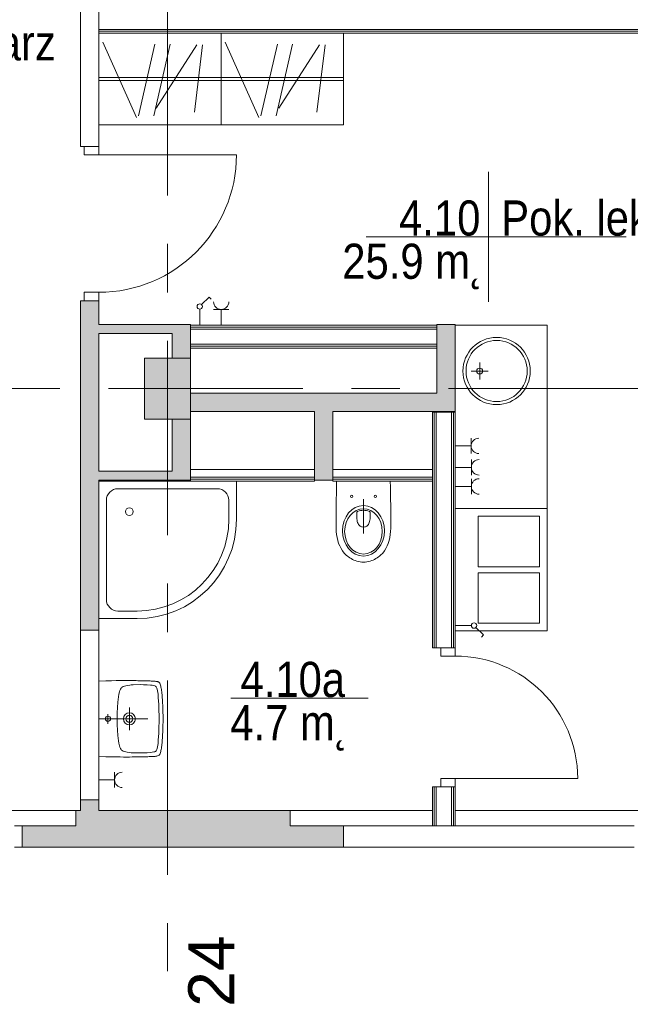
# Model space of a CAD drawing. Header units: centimetres. Extents: x -2424 to 1783, y 5 to 2907.
# Tile 54 of 99: x 491 to 890, y 6 to 650. Entities that reach past the tile are written whole.
import ezdxf

# ---------------------------------------------------------------- set-up
doc = ezdxf.new("R2010")
doc.units = ezdxf.units.CM
doc.linetypes.add('Oś', pattern=[222.25, 127, -31.75, 31.75, -31.75])
for name, color, linetype, lineweight in [('A-AREA-IDEN', 2, 'Continuous', 13), ('A-DETL-GENF', 92, 'Continuous', 9), ('A-DETL-MEDM', 33, 'Continuous', 13), ('A-DOOR', 31, 'Continuous', 13), ('A-WALL', 113, 'Continuous', 13), ('A-WALL-FNSH', 113, 'Continuous', 13), ('E-ELEC-EQPM', 71, 'Continuous', 9), ('I-FURN', 30, 'Continuous', 9), ('P-SANR-FIXT', 6, 'Continuous', 9), ('S-COLS', 52, 'Continuous', 13), ('S-GRID', 1, 'Continuous', 13), ('S-GRID-IDEN', 1, 'Continuous', 13)]:
    doc.layers.add(name, color=color, linetype=linetype, lineweight=lineweight)
doc.layers.add('A-WALL-PATT', color=111, linetype='Continuous', lineweight=13, plot=False)
doc.styles.add('Arial_11', font='arial.ttf', dxfattribs={"width": 0.85, "height": 23})
doc.styles.add('Arial_7', font='arial.ttf', dxfattribs={"height": 30})

msp = doc.modelspace()

# ---------------------------------------------------------------- hatches: boundary and pattern name
at = {"layer": 'S-COLS', "lineweight": 9}
msp.add_hatch(color=251, dxfattribs=at).paths.add_polyline_path([(602.38, 388.33), (602.38, 428.33), (572.38, 428.33), (572.38, 388.33)], flags=0)

# ---------------------------------------------------------------- linework, layer by layer
at = {"layer": 'A-AREA-IDEN', "color": 251, "lineweight": 9}
for p, q in [((797.11, 550.05), (797.11, 507.55)), ((806.86, 507.55), (717.11, 507.55)), ((717.11, 507.55), (887.11, 507.55)), ((797.11, 507.55), (797.11, 465.05)), ((718.52, 205.71), (628.77, 205.71))]:
    msp.add_line(p, q, dxfattribs=at)
at = {"layer": 'A-DETL-GENF', "color": 251, "lineweight": 9}
for p, q in [((532.88, 566.83), (542.38, 566.83)), ((532.88, 561.33), (532.88, 566.83)), ((542.38, 561.33), (532.88, 561.33)), ((542.38, 566.83), (542.38, 561.33)), ((532.88, 471.33), (542.38, 471.33)), ((532.88, 465.83), (532.88, 471.33)), ((542.38, 471.33), (542.38, 465.83)), ((542.38, 465.83), (532.88, 465.83)), ((775.38, 238.83), (765.88, 238.83)), ((765.88, 238.83), (765.88, 233.33)), ((775.38, 233.33), (775.38, 238.83)), ((765.88, 233.33), (775.38, 233.33)), ((775.38, 153.33), (765.88, 153.33)), ((765.88, 153.33), (765.88, 147.83)), ((775.38, 147.83), (775.38, 153.33)), ((765.88, 147.83), (775.38, 147.83))]:
    msp.add_line(p, q, dxfattribs=at)
at = {"layer": 'A-DETL-MEDM', "color": 251, "lineweight": 9}
for p, q in [((542.38, 566.83), (532.88, 566.83)), ((532.88, 566.83), (532.88, 561.33)), ((532.88, 561.33), (542.38, 561.33)), ((542.38, 561.33), (542.38, 566.83)), ((532.88, 471.33), (542.38, 471.33)), ((532.88, 465.83), (532.88, 471.33)), ((542.38, 471.33), (542.38, 465.83)), ((542.38, 465.83), (532.88, 465.83)), ((775.38, 238.83), (765.88, 238.83)), ((765.88, 238.83), (765.88, 233.33)), ((775.38, 233.33), (775.38, 238.83)), ((765.88, 233.33), (775.38, 233.33)), ((765.88, 153.33), (775.38, 153.33)), ((765.88, 147.83), (765.88, 153.33)), ((775.38, 153.33), (775.38, 147.83)), ((775.38, 147.83), (765.88, 147.83))]:
    msp.add_line(p, q, dxfattribs=at)
at = {"layer": 'A-DOOR', "color": 251, "lineweight": 9}
for p, q in [((542.38, 561.33), (632.38, 561.33)), ((775.38, 153.33), (855.38, 153.33))]:
    msp.add_line(p, q, dxfattribs=at)
for centre, radius, start, end in [((542.38, 561.33), 90, 270, 0), ((775.38, 153.33), 80, 0, 90)]:
    msp.add_arc(centre, radius, start, end, dxfattribs=at)
at = {"layer": 'A-WALL', "color": 251, "lineweight": 9}
for p, q in [((530.38, 657.83), (530.38, 566.83)), ((542.38, 566.83), (542.38, 657.83)), ((1207.38, 643.33), (542.38, 643.33)), ((1207.38, 642.08), (542.38, 642.08)), ((530.38, 566.83), (532.88, 566.83)), ((530.38, 465.83), (530.38, 250.33)), ((532.88, 465.83), (530.38, 465.83)), ((542.38, 450.33), (542.38, 465.83)), ((602.38, 450.33), (542.38, 450.33)), ((602.38, 428.33), (602.38, 450.33)), ((763.38, 448.58), (602.38, 448.58)), ((602.38, 447.33), (602.38, 437.33)), ((763.38, 447.33), (602.38, 447.33)), ((763.38, 450.33), (763.38, 405.33)), ((775.38, 450.33), (763.38, 450.33)), ((763.38, 437.33), (763.38, 447.33)), ((775.38, 393.33), (775.38, 450.33)), ((542.38, 354.33), (542.38, 444.33)), ((542.38, 444.33), (590.38, 444.33)), ((590.38, 444.33), (590.38, 428.33)), ((763.38, 437.33), (602.38, 437.33)), ((763.38, 436.08), (602.38, 436.08)), ((763.38, 405.33), (602.38, 405.33)), ((602.38, 393.33), (683.38, 393.33)), ((683.38, 393.33), (683.38, 348.33)), ((695.38, 348.33), (695.38, 393.33)), ((695.38, 393.33), (775.38, 393.33)), ((590.38, 388.33), (590.38, 354.33)), ((602.38, 348.33), (602.38, 388.33)), ((761.63, 238.83), (761.63, 392.83)), ((772.88, 392.83), (762.88, 392.83)), ((762.88, 238.83), (762.88, 392.83)), ((772.88, 238.83), (772.88, 392.83)), ((774.13, 238.83), (774.13, 392.83)), ((590.38, 354.33), (542.38, 354.33)), ((683.38, 355.33), (602.38, 355.33)), ((602.38, 355.33), (602.38, 350.33)), ((683.38, 350.33), (683.38, 355.33)), ((760.38, 355.33), (695.38, 355.33)), ((695.38, 355.33), (695.38, 350.33)), ((760.38, 350.33), (760.38, 355.33)), ((542.38, 250.33), (542.38, 348.33)), ((542.38, 348.33), (602.38, 348.33)), ((602.38, 350.33), (683.38, 350.33)), ((602.38, 349.08), (683.38, 349.08)), ((683.38, 348.33), (695.38, 348.33)), ((760.38, 350.33), (695.38, 350.33)), ((760.38, 349.08), (695.38, 349.08)), ((530.38, 250.33), (542.38, 250.33)), ((530.38, 250.33), (530.38, 139.33)), ((542.38, 139.33), (542.38, 250.33)), ((762.88, 238.83), (765.88, 238.83)), ((761.63, 122.33), (761.63, 147.83)), ((765.88, 147.83), (762.88, 147.83)), ((762.88, 122.33), (762.88, 147.83)), ((772.88, 122.33), (772.88, 147.83)), ((774.13, 122.33), (774.13, 147.83)), ((530.38, 139.33), (530.38, 132.33)), ((542.38, 139.33), (530.38, 139.33)), ((542.38, 132.33), (542.38, 139.33)), ((297.38, 132.33), (530.38, 132.33)), ((527.38, 132.33), (527.38, 122.33)), ((760.38, 132.33), (542.38, 132.33)), ((667.38, 122.33), (667.38, 132.33)), ((775.38, 132.33), (962.38, 132.33)), ((492.38, 122.33), (487.38, 122.33)), ((527.38, 122.33), (492.38, 122.33)), ((492.38, 122.33), (492.38, 108.33)), ((702.38, 122.33), (667.38, 122.33)), ((702.38, 108.33), (702.38, 122.33)), ((892.38, 122.33), (702.38, 122.33)), ((487.38, 108.33), (492.38, 108.33)), ((492.38, 108.33), (702.38, 108.33)), ((702.38, 108.33), (892.38, 108.33))]:
    msp.add_line(p, q, dxfattribs=at)
at = {"layer": 'A-WALL-FNSH', "color": 251, "lineweight": 9}
for p, q in [((542.38, 640.83), (1207.38, 640.83)), ((763.38, 449.83), (602.38, 449.83)), ((602.38, 449.83), (602.38, 447.33)), ((763.38, 447.33), (763.38, 449.83)), ((602.38, 437.33), (602.38, 434.83)), ((602.38, 434.83), (763.38, 434.83)), ((763.38, 434.83), (763.38, 437.33)), ((760.38, 392.83), (760.38, 238.83)), ((762.88, 392.83), (760.38, 392.83)), ((775.38, 392.83), (772.88, 392.83)), ((775.38, 238.83), (775.38, 392.83)), ((602.38, 350.33), (602.38, 347.83)), ((683.38, 347.83), (683.38, 350.33)), ((695.38, 350.33), (695.38, 347.83)), ((602.38, 347.83), (683.38, 347.83)), ((695.38, 347.83), (760.38, 347.83)), ((760.38, 238.83), (762.88, 238.83)), ((760.38, 147.83), (760.38, 122.33)), ((762.88, 147.83), (760.38, 147.83)), ((775.38, 122.33), (775.38, 147.83))]:
    msp.add_line(p, q, dxfattribs=at)
at = {"layer": 'A-WALL-PATT', "color": 251, "linetype": 'Continuous', "lineweight": 9, "extrusion": (0, 0, -1)}
for points in [[(-530.38, 250.33), (-542.38, 465.83), (-530.38, 465.83)], [(-542.38, 465.83), (-530.38, 250.33), (-542.38, 250.33)], [(-542.38, 444.33), (-590.38, 450.33), (-542.38, 450.33)], [(-590.38, 450.33), (-542.38, 444.33), (-590.38, 444.33)], [(-590.38, 428.33), (-602.38, 450.33), (-590.38, 450.33)], [(-602.38, 450.33), (-590.38, 428.33), (-596.02, 428.33)], [(-602.38, 450.33), (-596.02, 428.33), (-602.38, 428.33)], [(-763.38, 393.33), (-775.38, 450.33), (-763.38, 450.33)], [(-775.38, 450.33), (-763.38, 393.33), (-775.38, 393.33)], [(-602.38, 403.45), (-763.38, 393.33), (-602.38, 405.33)], [(-602.38, 405.33), (-763.38, 393.33), (-763.38, 405.33)], [(-763.38, 393.33), (-602.38, 403.45), (-602.38, 393.33)], [(-695.38, 348.33), (-683.38, 393.33), (-683.38, 348.33)], [(-683.38, 393.33), (-695.38, 348.33), (-695.38, 393.33)], [(-590.38, 354.33), (-602.38, 388.33), (-590.38, 388.33)], [(-602.38, 388.33), (-590.38, 354.33), (-590.38, 348.33)], [(-602.38, 388.33), (-590.38, 348.33), (-602.38, 348.33)], [(-542.38, 348.33), (-590.38, 354.33), (-542.38, 354.33)], [(-590.38, 354.33), (-542.38, 348.33), (-590.38, 348.33)], [(-530.38, 132.33), (-542.38, 139.33), (-530.38, 139.33)], [(-542.38, 139.33), (-530.38, 132.33), (-542.38, 132.33)], [(-527.38, 132.33), (-527.38, 108.33), (-667.38, 132.33)], [(-667.38, 132.33), (-527.38, 108.33), (-667.38, 108.33)], [(-492.38, 108.33), (-527.38, 122.33), (-492.38, 122.33)], [(-527.38, 122.33), (-492.38, 108.33), (-527.38, 108.33)], [(-667.38, 108.33), (-702.38, 122.33), (-667.38, 122.33)], [(-702.38, 122.33), (-667.38, 108.33), (-702.38, 108.33)]]:
    msp.add_solid(points, dxfattribs=at)
at = {"layer": 'A-WALL-PATT', "color": 251, "linetype": 'Continuous', "lineweight": 9}
msp.add_solid([(527.38, 108.33), (527.38, 132.33), (527.38, 122.33)], dxfattribs=at)
at = {"layer": 'E-ELEC-EQPM', "color": 251, "lineweight": 9}
for p, q in [((609.61, 463.31), (614.56, 468.25)), ((614.56, 468.25), (615.87, 466.94)), ((608.38, 460.33), (608.38, 449.83)), ((627.38, 460.16), (617.38, 460.16)), ((622.38, 460.16), (622.38, 449.83)), ((785.71, 365.83), (785.71, 375.83)), ((785.71, 370.83), (775.38, 370.83)), ((785.88, 351.75), (785.88, 361.91)), ((785.88, 356.83), (775.38, 356.83)), ((785.88, 339.25), (785.88, 349.41)), ((785.88, 344.33), (775.38, 344.33)), ((785.88, 253.33), (775.38, 253.33)), ((788.86, 252.09), (793.81, 247.15)), ((793.81, 247.15), (792.49, 245.83)), ((552.71, 147.33), (552.71, 157.33)), ((552.71, 152.33), (542.38, 152.33))]:
    msp.add_line(p, q, dxfattribs=at)
for centre in [(608.38, 462.07), (787.62, 253.33)]:
    msp.add_circle(centre, 1.75, dxfattribs=at)
for centre, radius, start, end in [((622.38, 465.16), 5, 180, 0), ((790.71, 370.83), 5, 90, 270), ((790.96, 356.83), 5.08, 90, 270), ((790.96, 344.33), 5.08, 90, 270), ((557.71, 152.33), 5, 90, 270)]:
    msp.add_arc(centre, radius, start, end, dxfattribs=at)
at = {"layer": 'I-FURN', "color": 251, "lineweight": 9}
for p, q in [((622.38, 640.83), (622.38, 580.83)), ((622.38, 580.83), (622.38, 640.83)), ((702.38, 640.83), (702.38, 580.83)), ((566.97, 585.64), (545.01, 634.97)), ((568.29, 586.89), (579.09, 633.66)), ((578.29, 586.89), (589.09, 633.66)), ((579.96, 591.84), (606.53, 633.13)), ((604.88, 589.13), (610.25, 633.13)), ((646.97, 585.64), (625.01, 634.97)), ((648.29, 586.89), (659.09, 633.66)), ((658.29, 586.89), (669.09, 633.66)), ((659.96, 591.84), (686.53, 633.13)), ((684.88, 589.13), (690.25, 633.13)), ((542.38, 611.83), (622.38, 611.83)), ((542.38, 609.83), (622.38, 609.83)), ((622.38, 611.83), (702.38, 611.83)), ((622.38, 609.83), (702.38, 609.83)), ((622.38, 580.83), (542.38, 580.83)), ((702.38, 580.83), (622.38, 580.83)), ((775.38, 449.83), (835.38, 449.83)), ((835.38, 449.83), (835.38, 249.83)), ((775.38, 392.83), (775.38, 393.33)), ((835.38, 249.83), (775.38, 249.83))]:
    msp.add_line(p, q, dxfattribs=at)
at = {"layer": 'P-SANR-FIXT', "color": 251, "lineweight": 9}
for p, q in [((791.31, 425.33), (791.31, 414.33)), ((785.81, 419.83), (796.81, 419.83)), ((542.38, 347.83), (602.38, 347.83)), ((554.88, 342.83), (619.88, 342.83)), ((632.38, 347.83), (632.38, 322.83)), ((697.73, 343.78), (697.66, 339.81)), ((697.83, 347.83), (697.73, 343.78)), ((733.02, 343.78), (732.92, 347.83)), ((733.07, 339.81), (733.02, 343.78)), ((547.38, 270.33), (547.38, 335.33)), ((627.38, 335.33), (627.38, 322.83)), ((697.61, 335.89), (697.58, 332.04)), ((697.66, 339.81), (697.61, 335.89)), ((715.38, 336.05), (715.38, 313.57)), ((733.12, 335.89), (733.07, 339.81)), ((733.17, 332.04), (733.12, 335.89)), ((697.58, 332.04), (697.56, 324.47)), ((712.48, 328.27), (713.44, 328.54)), ((713.44, 328.54), (714.4, 328.69)), ((714.4, 328.69), (715.36, 328.74)), ((715.36, 328.74), (716.35, 328.69)), ((716.35, 328.69), (717.31, 328.54)), ((717.31, 328.54), (718.27, 328.27)), ((733.2, 324.47), (733.17, 332.04)), ((835.38, 329.83), (775.38, 329.83)), ((835.38, 249.83), (835.38, 329.83)), ((697.56, 324.47), (697.56, 316.97)), ((710.93, 326.89), (710.95, 327.21)), ((710.93, 325.53), (710.93, 326.89)), ((710.97, 324.3), (710.93, 325.53)), ((710.95, 327.21), (711.1, 327.5)), ((711.05, 323.21), (710.97, 324.3)), ((711.17, 322.25), (711.05, 323.21)), ((711.1, 327.5), (711.29, 327.75)), ((711.34, 321.41), (711.17, 322.25)), ((711.29, 327.75), (711.54, 327.92)), ((711.54, 327.92), (712.48, 328.27)), ((718.27, 328.27), (719.21, 327.92)), ((719.21, 327.92), (719.46, 327.75)), ((719.56, 322.25), (719.41, 321.41)), ((719.46, 327.75), (719.66, 327.5)), ((719.68, 323.21), (719.56, 322.25)), ((719.66, 327.5), (719.78, 327.21)), ((719.78, 324.3), (719.68, 323.21)), ((719.78, 327.21), (719.83, 326.89)), ((719.83, 325.53), (719.78, 324.3)), ((719.83, 326.89), (719.83, 325.53)), ((733.2, 316.97), (733.2, 324.47)), ((830.38, 324.83), (790.38, 324.83)), ((790.38, 324.83), (790.38, 291.83)), ((830.38, 291.83), (830.38, 324.83)), ((697.56, 316.97), (697.63, 314.85)), ((711.57, 320.67), (711.34, 321.41)), ((711.84, 320.06), (711.57, 320.67)), ((712.13, 319.51), (711.84, 320.06)), ((712.48, 319.07), (712.13, 319.51)), ((712.85, 318.72), (712.48, 319.07)), ((713.24, 318.43), (712.85, 318.72)), ((713.64, 318.18), (713.24, 318.43)), ((714.08, 318.01), (713.64, 318.18)), ((714.5, 317.88), (714.08, 318.01)), ((715.36, 317.79), (714.5, 317.88)), ((716.25, 317.88), (715.36, 317.79)), ((716.67, 318.01), (716.25, 317.88)), ((717.09, 318.18), (716.67, 318.01)), ((717.51, 318.43), (717.09, 318.18)), ((717.9, 318.72), (717.51, 318.43)), ((718.27, 319.07), (717.9, 318.72)), ((718.62, 319.51), (718.27, 319.07)), ((718.92, 320.06), (718.62, 319.51)), ((719.19, 320.67), (718.92, 320.06)), ((719.41, 321.41), (719.19, 320.67)), ((733.12, 314.85), (733.2, 316.97)), ((697.63, 314.85), (697.83, 312.8)), ((697.83, 312.8), (698.13, 310.83)), ((698.13, 310.83), (698.57, 308.93)), ((732.18, 308.93), (732.6, 310.83)), ((732.6, 310.83), (732.92, 312.8)), ((732.92, 312.8), (733.12, 314.85)), ((698.57, 308.93), (699.14, 307.11)), ((699.14, 307.11), (699.85, 305.38)), ((699.85, 305.38), (700.69, 303.75)), ((700.69, 303.75), (701.68, 302.2)), ((729.08, 302.2), (730.06, 303.75)), ((730.06, 303.75), (730.9, 305.38)), ((730.9, 305.38), (731.62, 307.11)), ((731.62, 307.11), (732.18, 308.93)), ((701.68, 302.2), (702.84, 300.77)), ((702.84, 300.77), (704.14, 299.44)), ((704.14, 299.44), (704.86, 298.8)), ((704.86, 298.8), (705.6, 298.2)), ((705.6, 298.2), (706.41, 297.64)), ((706.41, 297.64), (707.25, 297.12)), ((707.25, 297.12), (708.14, 296.63)), ((708.14, 296.63), (709.05, 296.18)), ((721.7, 296.18), (722.62, 296.63)), ((722.62, 296.63), (723.5, 297.12)), ((723.5, 297.12), (724.34, 297.64)), ((724.34, 297.64), (725.16, 298.2)), ((725.16, 298.2), (725.9, 298.8)), ((725.9, 298.8), (726.61, 299.44)), ((726.61, 299.44), (727.92, 300.77)), ((727.92, 300.77), (729.08, 302.2)), ((709.05, 296.18), (710.01, 295.79)), ((710.01, 295.79), (711.02, 295.47)), ((711.02, 295.47), (712.06, 295.2)), ((712.06, 295.2), (713.12, 295)), ((713.12, 295), (714.23, 294.87)), ((714.23, 294.87), (715.36, 294.83)), ((715.36, 294.83), (716.52, 294.87)), ((716.52, 294.87), (717.63, 295)), ((717.63, 295), (718.69, 295.2)), ((718.69, 295.2), (719.73, 295.47)), ((719.73, 295.47), (720.74, 295.79)), ((720.74, 295.79), (721.7, 296.18)), ((790.38, 291.83), (830.38, 291.83)), ((830.38, 287.83), (790.38, 287.83)), ((790.38, 287.83), (790.38, 254.83)), ((830.38, 254.83), (830.38, 287.83)), ((567.38, 257.83), (542.38, 257.83)), ((567.38, 262.83), (554.88, 262.83)), ((790.38, 254.83), (830.38, 254.83)), ((775.38, 249.83), (835.38, 249.83)), ((542.38, 217.01), (546.96, 217.15)), ((546.96, 217.15), (550.66, 217.23)), ((550.66, 217.23), (553.72, 217.28)), ((553.72, 217.28), (556.36, 217.31)), ((556.36, 217.31), (558.65, 217.31)), ((557, 212.43), (557.29, 212.75)), ((557.29, 212.75), (557.64, 213.02)), ((557.64, 213.02), (558.41, 213.45)), ((558.41, 213.45), (559.24, 213.74)), ((558.65, 217.31), (560.67, 217.33)), ((559.24, 213.74), (560.91, 214.19)), ((560.67, 217.33), (562.51, 217.31)), ((560.91, 214.19), (562.64, 214.43)), ((562.51, 217.31), (564.19, 217.31)), ((562.64, 214.43), (563.52, 214.51)), ((563.52, 214.51), (563.92, 214.54)), ((563.92, 214.54), (564.24, 214.56)), ((564.19, 217.31), (565.87, 217.28)), ((564.24, 214.56), (564.93, 214.59)), ((564.93, 214.59), (569.44, 214.67)), ((565.87, 217.28), (566.88, 217.28)), ((566.88, 217.28), (567.84, 217.25)), ((567.84, 217.25), (568.77, 217.25)), ((568.77, 217.25), (569.68, 217.23)), ((569.44, 214.67), (571.7, 214.62)), ((569.68, 217.23), (570.26, 217.23)), ((570.26, 217.23), (571.43, 217.2)), ((571.43, 217.2), (572.26, 217.17)), ((571.7, 214.62), (573.94, 214.54)), ((572.26, 217.17), (573.03, 217.17)), ((573.03, 217.17), (573.8, 217.15)), ((573.8, 217.15), (574.55, 217.12)), ((573.94, 214.54), (576.2, 214.35)), ((574.55, 217.12), (575.27, 217.09)), ((575.27, 217.09), (575.99, 217.07)), ((575.99, 217.07), (576.65, 217.04)), ((576.2, 214.35), (577.32, 214.22)), ((576.65, 217.04), (577.32, 217.01)), ((577.32, 217.01), (577.96, 216.99)), ((577.32, 214.22), (578.41, 214.03)), ((577.96, 216.99), (578.6, 216.96)), ((578.41, 214.03), (578.97, 213.87)), ((578.6, 216.96), (579.18, 216.91)), ((578.97, 213.87), (579.48, 213.69)), ((579.18, 216.91), (579.74, 216.83)), ((579.48, 213.69), (579.72, 213.53)), ((579.72, 213.53), (579.93, 213.34)), ((579.74, 216.83), (580.25, 216.75)), ((579.93, 213.34), (580.22, 212.86)), ((580.22, 212.86), (580.44, 212.35)), ((580.25, 216.75), (580.75, 216.64)), ((580.75, 216.64), (581.05, 216.53)), ((581.34, 216.43), (580.75, 216.61)), ((581.05, 216.53), (581.34, 216.43)), ((581.34, 216.43), (581.85, 216.08)), ((581.85, 216.08), (581.34, 216.43)), ((581.85, 216.08), (582.22, 215.63)), ((582.22, 215.63), (581.85, 216.08)), ((582.22, 215.63), (582.49, 215.07)), ((582.49, 215.07), (582.22, 215.63)), ((582.49, 215.07), (582.7, 214.43)), ((582.7, 214.43), (582.49, 215.07)), ((582.7, 214.43), (582.89, 213.76)), ((582.89, 213.76), (582.7, 214.43)), ((582.89, 213.76), (583.02, 213.07)), ((583.02, 213.07), (582.89, 213.76)), ((583.02, 213.07), (583.18, 212.33)), ((583.18, 212.33), (583.02, 213.07)), ((554.87, 203.16), (555.27, 206.65)), ((555.27, 206.65), (555.53, 208.36)), ((555.53, 208.36), (555.91, 210.06)), ((555.91, 210.06), (556.17, 210.92)), ((556.17, 210.92), (556.52, 211.71)), ((556.52, 211.71), (557, 212.43)), ((580.44, 212.35), (580.59, 211.79)), ((580.59, 211.79), (580.81, 210.7)), ((580.81, 210.7), (581.13, 208.47)), ((581.13, 208.47), (581.31, 206.23)), ((581.31, 206.23), (581.55, 201.73)), ((583.18, 212.33), (583.28, 211.55)), ((583.28, 211.55), (583.18, 212.33)), ((583.28, 211.55), (583.42, 210.76)), ((583.42, 210.76), (583.28, 211.55)), ((583.42, 210.76), (583.52, 209.93)), ((583.52, 209.93), (583.42, 210.76)), ((583.52, 209.93), (583.63, 209.02)), ((583.63, 209.02), (583.52, 209.93)), ((583.63, 209.02), (583.74, 208.09)), ((583.74, 208.09), (583.63, 209.02)), ((583.74, 208.09), (583.82, 207.11)), ((583.82, 207.11), (583.74, 208.09)), ((583.82, 207.11), (583.9, 206.07)), ((583.9, 206.07), (583.82, 207.11)), ((554.57, 199.68), (554.87, 203.16)), ((562.38, 184.82), (562.38, 199.82)), ((581.55, 201.73), (581.69, 197.23)), ((583.9, 206.07), (584, 204.98)), ((584, 204.98), (583.9, 206.07)), ((584, 204.98), (584.08, 203.78)), ((584.08, 203.78), (584, 204.98)), ((584.08, 203.78), (584.14, 202.53)), ((584.14, 202.53), (584.08, 203.78)), ((584.14, 202.53), (584.22, 201.17)), ((584.22, 201.17), (584.14, 202.53)), ((584.22, 201.17), (584.27, 199.7)), ((584.27, 199.7), (584.22, 201.17)), ((584.27, 199.7), (584.32, 198.1)), ((584.32, 198.1), (584.27, 199.7)), ((548.4, 189.1), (548.4, 195.36)), ((554.39, 194.46), (554.44, 196.19)), ((554.39, 190.19), (554.39, 194.46)), ((554.44, 196.19), (554.57, 199.68)), ((581.69, 197.23), (581.77, 194.96)), ((581.77, 194.96), (581.79, 193.79)), ((581.79, 193.79), (581.79, 193.12)), ((584.32, 198.1), (584.35, 196.37)), ((584.35, 196.37), (584.32, 198.1)), ((584.35, 196.37), (584.38, 194.43)), ((584.38, 194.43), (584.35, 196.37)), ((584.38, 194.43), (584.38, 190.19)), ((584.38, 190.19), (584.38, 194.43)), ((542.38, 192.33), (574.38, 192.33)), ((554.44, 188.46), (554.39, 190.19)), ((554.57, 184.95), (554.44, 188.46)), ((581.69, 187.43), (581.55, 182.92)), ((581.77, 189.69), (581.69, 187.43)), ((581.79, 190.83), (581.77, 189.69)), ((581.79, 193.12), (581.82, 192.33)), ((581.82, 192.33), (581.79, 191.53)), ((581.79, 191.53), (581.79, 190.83)), ((584.35, 188.28), (584.32, 186.52)), ((584.32, 186.52), (584.35, 188.28)), ((584.38, 190.19), (584.35, 188.28)), ((584.35, 188.28), (584.38, 190.19)), ((554.87, 181.49), (554.57, 184.95)), ((555.27, 178), (554.87, 181.49)), ((581.55, 182.92), (581.31, 178.42)), ((584.08, 180.85), (584, 179.68)), ((584, 179.68), (584.08, 180.85)), ((584.14, 182.13), (584.08, 180.85)), ((584.08, 180.85), (584.14, 182.13)), ((584.22, 183.48), (584.14, 182.13)), ((584.14, 182.13), (584.22, 183.48)), ((584.27, 184.95), (584.22, 183.48)), ((584.22, 183.48), (584.27, 184.95)), ((584.32, 186.52), (584.27, 184.95)), ((584.27, 184.95), (584.32, 186.52)), ((555.53, 176.27), (555.27, 178)), ((555.91, 174.56), (555.53, 176.27)), ((556.17, 173.74), (555.91, 174.56)), ((580.81, 173.95), (580.59, 172.86)), ((581.13, 176.19), (580.81, 173.95)), ((581.31, 178.42), (581.13, 176.19)), ((583.52, 174.72), (583.42, 173.9)), ((583.42, 173.9), (583.52, 174.72)), ((583.63, 175.6), (583.52, 174.72)), ((583.52, 174.72), (583.63, 175.6)), ((583.74, 176.53), (583.63, 175.6)), ((583.63, 175.6), (583.74, 176.53)), ((583.82, 177.52), (583.74, 176.53)), ((583.74, 176.53), (583.82, 177.52)), ((583.9, 178.58), (583.82, 177.52)), ((583.82, 177.52), (583.9, 178.58)), ((584, 179.68), (583.9, 178.58)), ((583.9, 178.58), (584, 179.68)), ((546.96, 167.5), (542.38, 167.64)), ((550.66, 167.42), (546.96, 167.5)), ((556.52, 172.94), (556.17, 173.74)), ((557, 172.22), (556.52, 172.94)), ((557.29, 171.9), (557, 172.22)), ((557.64, 171.63), (557.29, 171.9)), ((558.41, 171.21), (557.64, 171.63)), ((559.24, 170.91), (558.41, 171.21)), ((560.91, 170.46), (559.24, 170.91)), ((562.64, 170.19), (560.91, 170.46)), ((563.52, 170.14), (562.64, 170.19)), ((563.92, 170.11), (563.52, 170.14)), ((564.24, 170.09), (563.92, 170.11)), ((564.93, 170.06), (564.24, 170.09)), ((569.44, 169.98), (564.93, 170.06)), ((571.7, 170.01), (569.44, 169.98)), ((573.94, 170.11), (571.7, 170.01)), ((573.8, 167.5), (573.03, 167.48)), ((574.55, 167.53), (573.8, 167.5)), ((576.2, 170.3), (573.94, 170.11)), ((575.27, 167.56), (574.55, 167.53)), ((575.99, 167.58), (575.27, 167.56)), ((576.65, 167.61), (575.99, 167.58)), ((577.32, 170.43), (576.2, 170.3)), ((577.32, 167.64), (576.65, 167.61)), ((578.41, 170.62), (577.32, 170.43)), ((577.96, 167.66), (577.32, 167.64)), ((578.6, 167.69), (577.96, 167.66)), ((578.97, 170.75), (578.41, 170.62)), ((579.18, 167.74), (578.6, 167.69)), ((579.48, 170.97), (578.97, 170.75)), ((579.74, 167.8), (579.18, 167.74)), ((579.72, 171.1), (579.48, 170.97)), ((579.93, 171.29), (579.72, 171.1)), ((580.25, 167.9), (579.74, 167.8)), ((580.22, 171.76), (579.93, 171.29)), ((580.44, 172.3), (580.22, 171.76)), ((580.75, 168.01), (580.25, 167.9)), ((580.59, 172.86), (580.44, 172.3)), ((581.34, 168.22), (580.75, 168.01)), ((581.85, 168.54), (581.34, 168.22)), ((581.34, 168.22), (581.85, 168.54)), ((582.22, 169.02), (581.85, 168.54)), ((581.85, 168.54), (582.22, 169.02)), ((582.49, 169.58), (582.22, 169.02)), ((582.22, 169.02), (582.49, 169.58)), ((582.7, 170.19), (582.49, 169.58)), ((582.49, 169.58), (582.7, 170.19)), ((582.89, 170.86), (582.7, 170.19)), ((582.7, 170.19), (582.89, 170.86)), ((583.02, 171.58), (582.89, 170.86)), ((582.89, 170.86), (583.02, 171.58)), ((583.18, 172.32), (583.02, 171.58)), ((583.02, 171.58), (583.18, 172.32)), ((583.28, 173.07), (583.18, 172.32)), ((583.18, 172.32), (583.28, 173.07)), ((583.42, 173.9), (583.28, 173.07)), ((583.28, 173.07), (583.42, 173.9)), ((553.72, 167.37), (550.66, 167.42)), ((556.36, 167.34), (553.72, 167.37)), ((558.65, 167.32), (556.36, 167.34)), ((562.51, 167.32), (558.65, 167.32)), ((564.19, 167.34), (562.51, 167.32)), ((565.87, 167.34), (564.19, 167.34)), ((566.88, 167.37), (565.87, 167.34)), ((567.84, 167.37), (566.88, 167.37)), ((568.77, 167.4), (567.84, 167.37)), ((569.68, 167.4), (568.77, 167.4)), ((570.26, 167.42), (569.68, 167.4)), ((571.43, 167.45), (570.26, 167.42)), ((572.26, 167.48), (571.43, 167.45)), ((573.03, 167.48), (572.26, 167.48))]:
    msp.add_line(p, q, dxfattribs=at)
for centre, radius in [((802.38, 419.83), 22), ((802.38, 419.83), 20), ((791.31, 419.83), 1.9), ((707.63, 337.82), 0.752), ((723.12, 337.82), 0.752), ((562.38, 327.83), 2.5), ((548.4, 192.33), 1.72), ((562.38, 192.31), 3.92), ((562.38, 192.31), 2.28)]:
    msp.add_circle(centre, radius, dxfattribs=at)
for centre, radius, start, end in [((554.88, 335.33), 7.5, 90, 180), ((619.88, 335.33), 7.5, 0, 90), ((567.38, 322.83), 60, 270, 0), ((567.38, 322.83), 65, 270, 0), ((554.88, 270.33), 7.5, 180, 270)]:
    msp.add_arc(centre, radius, start, end, dxfattribs=at)
for centre, major_axis, ratio in [((715.38, 315.32), (0, -16.5), 0.830338), ((715.38, 314.9), (0, -14.8), 0.83084)]:
    msp.add_ellipse(centre, major_axis=major_axis, ratio=ratio, dxfattribs=at)
at = {"layer": 'S-COLS', "color": 251, "lineweight": 9}
for p, q in [((602.38, 428.33), (572.38, 428.33)), ((572.38, 428.33), (572.38, 388.33)), ((602.38, 388.33), (602.38, 428.33)), ((572.38, 388.33), (602.38, 388.33))]:
    msp.add_line(p, q, dxfattribs=at)
at = {"layer": 'S-GRID', "color": 251, "linetype": 'Oś', "lineweight": 9}
for p, q in [((587.38, 2884.27), (587.38, 27.13)), ((1342.46, 408.33), (-1368.76, 408.33))]:
    msp.add_line(p, q, dxfattribs=at)

# ---------------------------------------------------------------- texts
at = {"layer": 'A-AREA-IDEN', "color": 251, "lineweight": 9, "style": 'Arial_11', "width": 0.85}
for s, p in [('Korytarz', (412.6, 623.04)), ('4.10', (738.66, 508.44)), ('Pok. lekarzy', (805.42, 508.44)), ('25.9 m˛', (701.52, 480.16)), ('4.10a', (635, 206.6)), ('4.7 m˛', (628.35, 178.32))]:
    msp.add_text(s, height=23, dxfattribs=at).set_placement(p)
at = {"layer": 'S-GRID-IDEN', "color": 251, "lineweight": 9, "style": 'Arial_7'}
msp.add_text('24', height=30, rotation=90, dxfattribs=at).set_placement((630.88, 3.9))

doc.saveas('drawing.dxf')
